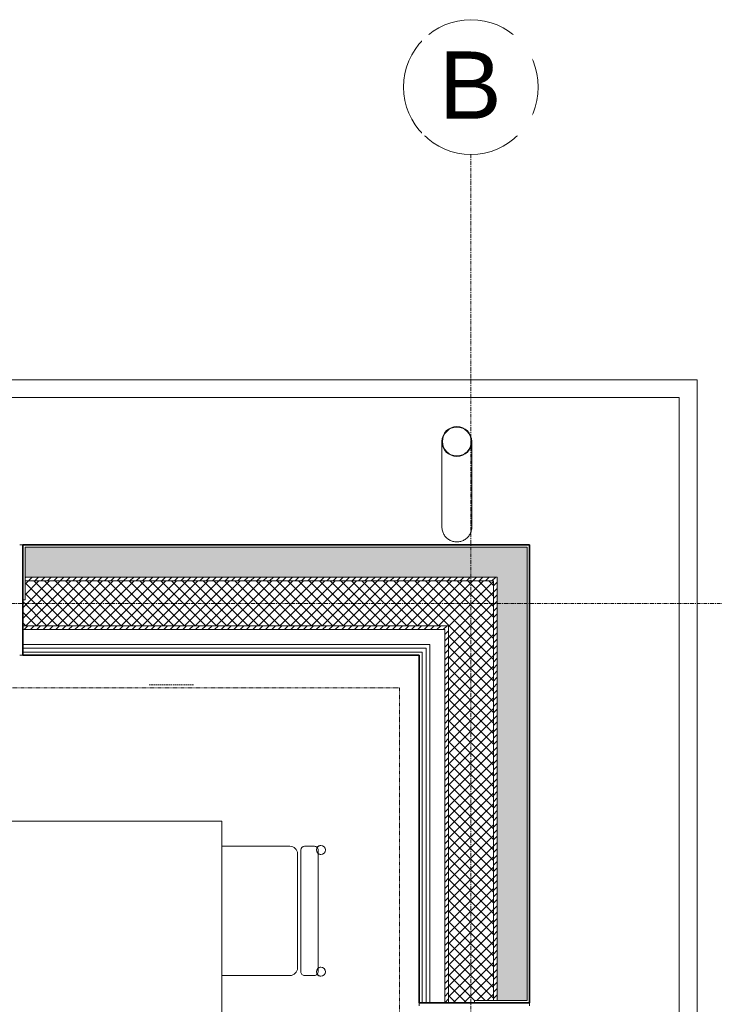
# Model space of a CAD drawing. Header units: millimetres. Extents: x -37728 to 44100, y 631619 to 691915.
# Tile 157 of 256: x 1715 to 4036, y 661791 to 665081. Entities that reach past the tile are written whole.
import ezdxf
from ezdxf import colors
from ezdxf.entities.mleader import LeaderData, LeaderLine
from ezdxf.math import Vec2, Vec3

# ---------------------------------------------------------------- set-up
doc = ezdxf.new("R2010")
doc.units = ezdxf.units.MM
for name, pattern in [('__FK_przerywana', [0.32004, 0.16002, -0.16002]), ('Linia siatki', [2.2225, 1.27, -0.3175, 0.3175, -0.3175]), ('Ukryty', [0.714375, 0.47625, -0.238125])]:
    doc.linetypes.add(name, pattern=pattern)
doc.layers.add('_XREF', color=7, linetype='Continuous')
for name, color, linetype, lineweight in [('A-DETL-HDLN', 252, 'Ukryty', 5), ('A-DETL-MBND', 252, 'Continuous', 5), ('A-WALL', 252, 'Continuous', 35), ('A-WALL-PATT', 252, 'Continuous', 35), ('I-FURN', 252, 'Continuous', 5), ('ins-opisy', 7, 'Continuous', 25), ('P-PIPE', 252, 'Continuous', 5), ('S-GRID', 252, 'Continuous', 5), ('S-GRID-IDEN', 252, 'Continuous', 5)]:
    doc.layers.add(name, color=color, linetype=linetype, lineweight=lineweight)
doc.styles.add('Arial_2', font='arial.ttf', dxfattribs={"height": 22.5})
doc.styles.get("Standard").update_dxf_attribs({"font": 'arial.ttf'})
pattern_1 = [(0, (-64249.1606, -65444.3874), (2.381, 1.375), [1.587, -3.175]), (120, (-64249.1606, -65444.3874), (-2.38128493, 1.374506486), [1.587, -3.175]), (60, (-64249.1606, -65444.3874), (-0.00028493, 2.749506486), [0, -3.175, 1.587, 0])]
pattern_2 = [(45, (-64249.1606, -65444.3874), (-1.060660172, 1.060660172), [])]
pattern_3 = [(45, (-64249.1606, -65444.3874), (-1.76776695, 1.76776695), []), (135, (-64249.1606, -65444.3874), (-1.76776695, -1.76776695), [])]

# ---------------------------------------------------------------- blocks, each defined once
blk = doc.blocks.new('ZZZ Meb Krzesło zwykłe ___FK_v04_0 - przykład-7073046-__-00_00 Przyziemie PB')
at = {"layer": 'I-FURN', "color": 252}
for p, q in [((-21.59, 10), (-21.59, -12.7)), ((21.59, -12.7), (21.59, 10)), ((20.32, -16.35), (-20.32, -16.35)), ((-20.32, -16.35), (20.32, -16.35)), ((-19.05, -15.24), (19.05, -15.24)), ((-21.59, -17.62), (-21.59, -20.87)), ((-21.59, -17.62), (-21.59, -20.87)), ((21.59, -20.87), (21.59, -17.62)), ((21.59, -17.62), (21.59, -20.87)), ((-20.32, -22.14), (20.32, -22.14)), ((-19.16, -22.14), (19.18, -22.14))]:
    blk.add_line(p, q, dxfattribs=at)
for centre, radius, start, end in [((-19.05, -12.7), 2.54, 180, 270), ((19.05, -12.7), 2.54, 270, 360), ((-20.32, -17.62), 1.27, 90, 180), ((-20.32, -17.62), 1.27, 90, 180), ((20.32, -17.62), 1.27, 360, 90), ((20.32, -17.62), 1.27, 0, 90), ((-20.35, -23.06), 1.51, 360, 180), ((-20.35, -23.06), 1.51, 123.4855, 180), ((-20.32, -20.87), 1.27, 180, 227.4093), ((-20.32, -20.87), 1.27, 180, 270), ((-20.35, -23.06), 1.51, 360, 37.7171), ((20.37, -23.06), 1.51, 360, 180), ((20.37, -23.06), 1.51, 142.2829, 180), ((20.32, -20.87), 1.27, 270, 0), ((20.32, -20.87), 1.27, 313.2379, 360), ((20.37, -23.06), 1.51, 0, 57.1936), ((-20.35, -23.06), 1.51, 180, 360), ((-20.35, -23.06), 1.51, 180, 360), ((20.37, -23.06), 1.51, 180, 360), ((20.37, -23.06), 1.51, 180, 360)]:
    blk.add_arc(centre, radius, start, end, dxfattribs=at)
blk = doc.blocks.new('Meb Stół prosty ___FK_04_1 - Stół prosty 2-9214470-__-00_00 Przyziemie PB')
at = {"layer": 'I-FURN', "color": 252}
for p, q in [((121.83, 30.48), (-118.17, 30.48)), ((-118.17, 30.48), (-118.17, -49.52)), ((121.83, -49.52), (121.83, 30.48)), ((-118.17, -49.52), (121.83, -49.52))]:
    blk.add_line(p, q, dxfattribs=at)
blk = doc.blocks.new('ARu Rura spustowa okrągła ___FK_04_0 - Na ziemię _φ10_-9233713-__-00_00 Przyziemie PB')
at = {"layer": 'P-PIPE', "color": 252}
for p, q in [((7.5, -24.4), (7.5, -52.95)), ((17.5, -52.95), (17.5, -24.4))]:
    blk.add_line(p, q, dxfattribs=at)
for radius, start, end in [(5, 90, 270), (4.8, 90, 270), (5, 270, 90), (4.8, 270, 90)]:
    blk.add_arc((12.5, -52.95), radius, start, end, dxfattribs=at)
for points, knots in [([(12.5, -19.4), (12.06, -19.4), (11.19, -19.51), (9.97, -20.02), (8.92, -20.82), (8.25, -21.7), (7.87, -22.48), (7.66, -23.1), (7.53, -23.75), (7.5, -24.18), (7.5, -24.4)], [0, 0, 0, 0, 0.0833333, 0.1666667, 0.25, 0.3333333, 0.375, 0.4166667, 0.4583333, 0.5, 0.5, 0.5, 0.5]), ([(17.5, -24.4), (17.5, -24.18), (17.47, -23.75), (17.34, -23.1), (17.13, -22.48), (16.75, -21.7), (16.08, -20.82), (15.03, -20.02), (13.81, -19.51), (12.94, -19.4), (12.5, -19.4)], [0.5, 0.5, 0.5, 0.5, 0.5416667, 0.5833333, 0.625, 0.6666667, 0.75, 0.8333333, 0.9166667, 1, 1, 1, 1])]:
    blk.add_open_spline(points, degree=3, knots=knots, dxfattribs=at)
blk = doc.blocks.new('Siatka - M_Symbol siatki - okrąg mniejszy-7853319-__-00_00 Przyziemie PB')
at = {"layer": 'S-GRID-IDEN', "color": 252}
blk.add_circle((0, 0), 0.45, dxfattribs=at)
blk = doc.blocks.new('A$C4e31ac75')
at = {"layer": 'A-WALL-PATT', "lineweight": 5}
h = blk.add_hatch(dxfattribs=at)
h.set_pattern_fill('FP_7', color=256, style=0, pattern_type=2)
h.set_pattern_definition(pattern_1)
h.paths.add_polyline_path([(-639.85, 793.65), (-639.85, 803.65), (-794.35, 803.65), (-794.35, 793.65), (-643.56, 793.65)])
h.paths.add_polyline_path([(-444.25, 793.65), (-290.55, 793.65), (-290.55, 803.65), (-444.25, 803.65), (-444.25, 800.19)])
h.paths.add_polyline_path([(-1093.65, 793.65), (-935.95, 793.65), (-935.95, 803.65), (-1093.65, 803.65), (-1093.65, 793.83)])
h.paths.add_polyline_path([(7.5, 793.65), (18.75, 793.65), (18.74, 803.65), (-148.95, 803.65), (-148.95, 793.65), (-7.5, 793.65)])
h = blk.add_hatch(dxfattribs=at)
h.set_pattern_fill('FP_8', color=256, style=0, pattern_type=2)
h.set_pattern_definition(pattern_2)
h.paths.add_polyline_path([(-1070.06, 792.4), (-935.95, 792.4), (-935.95, 793.65), (-1092.4, 793.65), (-1092.4, 792.4), (-1071.15, 792.4)])
h.paths.add_polyline_path([(-794.35, 792.4), (-639.85, 792.4), (-639.85, 793.65), (-794.35, 793.65)])
h.paths.add_polyline_path([(-35.71, 792.4), (8.75, 792.4), (8.75, 793.65), (-148.95, 793.65), (-148.95, 792.4), (-83.21, 792.4)])
h.paths.add_polyline_path([(-444.25, 792.4), (-290.55, 792.4), (-290.55, 793.65), (-444.25, 793.65)])
h = blk.add_hatch(dxfattribs=at)
h.set_pattern_fill('FP_7', color=256, style=0, pattern_type=2)
h.set_pattern_definition(pattern_1)
h.paths.add_polyline_path([(8.75, -8.75), (18.75, -8.75), (18.75, 132.65), (8.75, 132.65), (8.75, -7.5)])
h.paths.add_polyline_path([(8.75, 274.25), (18.75, 274.25), (18.75, 510.65), (8.75, 510.65), (8.75, 314.95)])
h.paths.add_polyline_path([(8.75, 652.25), (18.75, 652.25), (18.75, 793.65), (8.75, 793.65), (8.75, 672.5)])
h = blk.add_hatch(dxfattribs=at)
h.set_pattern_fill('FP_9', color=256, style=0, pattern_type=2)
h.set_pattern_definition(pattern_3)
h.paths.add_polyline_path([(-1076.15, 777.4), (-935.15, 777.4), (-935.15, 786.05), (-935.95, 786.05), (-935.95, 792.4), (-1077.4, 792.4), (-1077.4, 777.4), (-1076.89, 777.4)])
h.paths.add_polyline_path([(-795.15, 777.4), (-639.05, 777.4), (-639.05, 786.05), (-639.85, 786.05), (-639.85, 792.4), (-794.35, 792.4), (-794.35, 786.05), (-795.15, 786.02), (-795.15, 780.32)])
h.paths.add_polyline_path([(-7.5, 777.4), (7.5, 777.4), (7.5, 792.4), (-148.95, 792.4), (-148.95, 786.05), (-149.75, 786.05), (-149.75, 777.4), (-35.71, 777.4)])
h.paths.add_polyline_path([(-368.18, 777.4), (-289.75, 777.4), (-289.75, 786.05), (-290.55, 786.05), (-290.55, 792.4), (-444.25, 792.4), (-444.25, 786.05), (-445.05, 786.05), (-445.05, 777.4), (-415.67, 777.4)])
h = blk.add_hatch(dxfattribs=at)
h.set_pattern_fill('FP_8', color=256, style=0, pattern_type=2)
h.set_pattern_definition(pattern_2)
h.paths.add_polyline_path([(7.5, -7.5), (8.75, -7.49), (8.75, 132.65), (7.5, 132.65), (7.5, -5.02)])
h.paths.add_polyline_path([(7.5, 274.25), (8.75, 274.25), (8.75, 510.65), (7.5, 510.65), (7.5, 314.95)])
h.paths.add_polyline_path([(8.75, 652.25), (8.75, 792.4), (7.5, 792.4), (7.5, 652.25)])
h = blk.add_hatch(dxfattribs=at)
h.set_pattern_fill('FP_8', color=256, style=0, pattern_type=2)
h.set_pattern_definition(pattern_2)
h.paths.add_polyline_path([(-938.12, 776.15), (-935.15, 776.15), (-935.15, 777.4), (-1076.15, 777.4), (-1076.15, 776.15), (-1033.11, 776.15)])
h.paths.add_polyline_path([(-148.95, 776.15), (-7.5, 776.15), (-7.5, 777.4), (-149.75, 777.4), (-149.75, 776.15)])
h.paths.add_polyline_path([(-290.55, 776.15), (-289.75, 776.15), (-289.75, 777.4), (-445.05, 777.4), (-445.05, 776.15), (-368.18, 776.15)])
h.paths.add_polyline_path([(-795.15, 776.15), (-639.05, 776.15), (-639.05, 777.4), (-795.15, 777.4)])
h = blk.add_hatch(dxfattribs=at)
h.set_pattern_fill('FP_9', color=256, style=0, pattern_type=2)
h.set_pattern_definition(pattern_3)
h.paths.add_polyline_path([(-2.54, 7.5), (7.5, 7.5), (7.5, 132.65), (1.15, 132.65), (1.15, 133.45), (-7.5, 133.45), (-7.5, 7.5)])
h.paths.add_polyline_path([(-7.5, 273.45), (1.15, 273.45), (1.15, 274.25), (7.5, 274.25), (7.5, 510.65), (1.15, 510.65), (1.13, 511.45), (-7.5, 511.45), (-7.5, 314.95)])
h.paths.add_polyline_path([(1.15, 651.45), (1.15, 652.25), (7.5, 652.25), (7.5, 777.4), (-7.5, 777.4), (-7.5, 651.45), (1.11, 651.45)])
h = blk.add_hatch(dxfattribs=at)
h.set_pattern_fill('FP_8', color=256, style=0, pattern_type=2)
h.set_pattern_definition(pattern_2)
h.paths.add_polyline_path([(-8.75, 8.75), (-7.5, 8.76), (-7.5, 133.45), (-8.75, 133.45), (-8.75, 10.3)])
h.paths.add_polyline_path([(-7.5, 273.45), (-7.5, 511.45), (-8.75, 511.45), (-8.75, 273.45)])
h.paths.add_polyline_path([(-8.75, 651.45), (-7.5, 651.45), (-7.5, 776.15), (-8.75, 776.15), (-8.75, 672.5)])
at = {"layer": 'A-DETL-HDLN'}
blk.add_line((-107.5, 757.65), (-92.5, 757.65), dxfattribs=at)
at = {"layer": 'A-DETL-MBND', "linetype": '__FK_przerywana'}
for p, q in [((-467.05, 756.65), (-23.85, 756.65)), ((-23.85, 756.65), (-23.85, 23.85))]:
    blk.add_line(p, q, dxfattribs=at)
at = {"layer": 'A-WALL', "lineweight": 5}
for p, q in [((-413.55, 859.65), (75.55, 859.65)), ((75.55, 859.65), (75.55, -76.1)), ((69.55, 853.65), (-407.55, 853.65)), ((69.55, -70.1), (69.55, 853.65)), ((-150.75, 804.45), (-149.75, 804.45)), ((-148.95, 803.65), (-148.95, 786.05)), ((18.75, 803.65), (-148.95, 803.65)), ((18.75, 652.25), (18.75, 803.65)), ((8.75, 793.65), (-148.95, 793.65)), ((8.75, 652.25), (8.75, 793.65)), ((7.5, 792.4), (-148.95, 792.4)), ((7.5, 652.25), (7.5, 792.4)), ((-149.75, 786.05), (-148.95, 786.05)), ((-7.5, 777.4), (-149.75, 777.4)), ((-7.5, 651.45), (-7.5, 777.4)), ((-8.75, 776.15), (-149.75, 776.15)), ((-8.75, 651.45), (-8.75, 776.15)), ((-13.75, 771.15), (-149.75, 771.15)), ((-15, 769.9), (-149.75, 769.9)), ((-15, 651.45), (-15, 769.9)), ((-13.75, 651.45), (-13.75, 771.15)), ((-149.75, 767.65), (-150.75, 767.65)), ((-16.25, 768.65), (-149.75, 768.65)), ((-16.25, 651.45), (-16.25, 768.65)), ((-17.25, 650.45), (-17.25, 651.45)), ((1.15, 652.25), (1.15, 651.45)), ((1.15, 652.25), (18.75, 652.25)), ((19.55, 651.45), (19.55, 650.45))]:
    blk.add_line(p, q, dxfattribs=at)
at = {"layer": 'A-WALL'}
for p, q in [((19.55, 804.45), (-149.75, 804.45)), ((-149.75, 804.45), (-149.75, 767.65)), ((19.55, 651.45), (19.55, 804.45)), ((-149.75, 767.65), (-17.25, 767.65)), ((-17.25, 767.65), (-17.25, 651.45)), ((-17.25, 651.45), (19.55, 651.45))]:
    blk.add_line(p, q, dxfattribs=at)
at = {"layer": 'S-GRID', "linetype": 'Linia siatki'}
for p, q in [((0, 934.94), (0, -178.7)), ((-1251.38, 784.9), (156.7, 784.9))]:
    blk.add_line(p, q, dxfattribs=at)
at = {"layer": 'I-FURN'}
for name, p, rotation in [('Meb Stół prosty ___FK_04_1 - Stół prosty 2-9214470-__-00_00 Przyziemie PB', (-132.71, 590.34), 90.00000000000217), ('ZZZ Meb Krzesło zwykłe ___FK_v04_0 - przykład-7073046-__-00_00 Przyziemie PB', (-73.19, 682.17), 90.00000000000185)]:
    blk.add_blockref(name, p, dxfattribs=dict(at, rotation=rotation))
at = {"layer": 'P-PIPE', "rotation": 180}
blk.add_blockref('ARu Rura spustowa okrągła ___FK_04_0 - Na ziemię _φ10_-9233713-__-00_00 Przyziemie PB', (7.78, 786.05), dxfattribs=at)
at = {"layer": 'S-GRID-IDEN', "xscale": 49.99999999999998, "yscale": 49.99999999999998, "zscale": 49.99999999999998, "rotation": 180}
blk.add_blockref('Siatka - M_Symbol siatki - okrąg mniejszy-7853319-__-00_00 Przyziemie PB', (0, 957.44), dxfattribs=at)
at = {"layer": 'S-GRID-IDEN', "insert": (-10.74, 969.33), "char_height": 22.5, "width": 25.654, "attachment_point": 1, "style": 'Arial_2', "bg_fill": 3, "box_fill_scale": 1.25, "bg_fill_color": 256, "bg_fill_true_color": 13158600, "bg_fill_transparency": 0}
blk.add_mtext('\\fArial|b0|i0|c238|p34|;B', dxfattribs=at)

msp = doc.modelspace()

# ---------------------------------------------------------------- block references
at = {"layer": '_XREF', "xscale": 10, "yscale": 10, "zscale": 10}
msp.add_blockref('A$C4e31ac75', (3222.8, 655281.1), dxfattribs=at)

# ---------------------------------------------------------------- next in the draw order: leaders
at = {"layer": 'ins-opisy'}
ml = msp.add_multileader_mtext('Standard', dxfattribs=at)
ml.set_content('\\A1;\\pxi0.0017;{\\fArial|b0|i1|c238|p34;\\W0.8;Zestaw przyłączeniowy \\P\\pi0;z filtrem siatkowym\\Pzaworami odcinającymi\\Pwodomierzem (w przypadku braku \\Pstudni wodomierzowej na przyłączu)\\Pzaworem antyskażeniowym EA}', color=256)
ml.set_leader_properties()
ml.build(insert=Vec2(0, 0))
ml.multileader.update_dxf_attribs({"text_left_attachment_type": 6, "text_right_attachment_type": 6, "dogleg_length": 0, "arrow_head_size": 100})
ctx = ml.context
ctx.base_point, ctx.char_height, ctx.arrow_head_size, ctx.landing_gap_size, ctx.plane_origin = Vec3(-10300.1, 662380), 120, 100, 50, Vec3(-11157, 664262.2)
ctx.left_attachment, ctx.right_attachment = 6, 6
notes = []
notes.append((ctx, [(1, (1, 1, 0), (-8058.8, 662380), (-1, 0), 0, [(0, [(-6717.2, 660997)], 0, [])])]))
ctx.mtext.insert, ctx.mtext.rotation, ctx.mtext.width, ctx.mtext.line_spacing_factor = Vec3(-10250.1, 662535.3), 6.283185, 51080.157, 0.85
for ctx, leaders in notes:
    for number, flags, end, landing, length, lines in leaders:
        leader = LeaderData()
        leader.index, (leader.has_last_leader_line, leader.has_dogleg_vector, leader.attachment_direction) = number, flags
        leader.last_leader_point, leader.dogleg_vector, leader.dogleg_length = Vec3(end), Vec3(landing), length
        for number, points, colour, breaks in lines:
            line = LeaderLine()
            line.index, line.vertices, line.color, line.breaks = number, Vec3.list(points), colors.encode_raw_color(colour), breaks
            leader.lines.append(line)
        ctx.leaders.append(leader)

doc.saveas('drawing.dxf')
